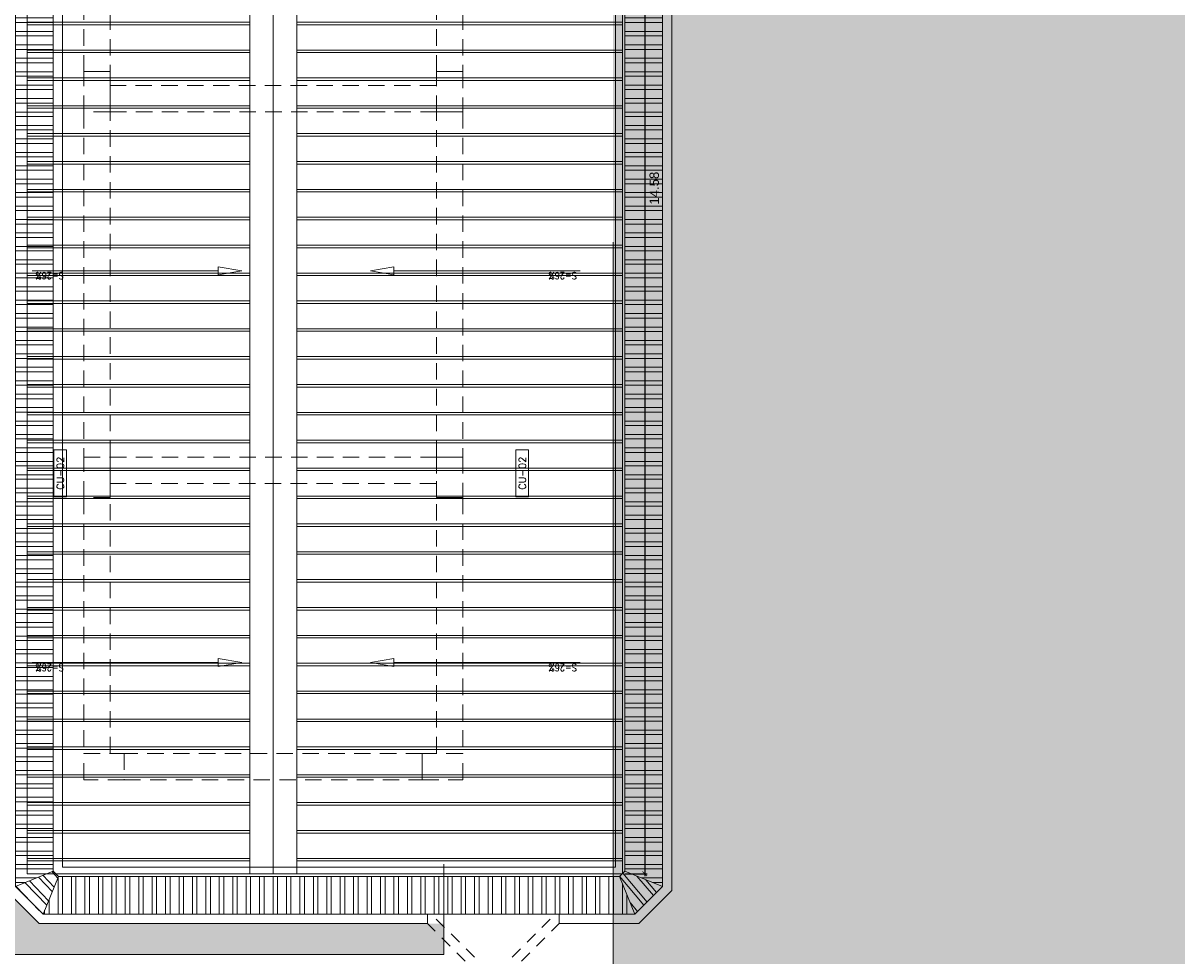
# Model space of a CAD drawing. Header units: millimetres. Extents: x -1567 to 968, y -503 to 481.
# Tile 118 of 145: x -492 to -480, y -124 to -114. Entities that reach past the tile are written whole.
import ezdxf
from ezdxf import colors
from ezdxf.entities.mleader import LeaderData, LeaderLine
from ezdxf.math import Vec2, Vec3

# ---------------------------------------------------------------- set-up
doc = ezdxf.new("R2010")
doc.units = ezdxf.units.MM
for name, pattern in [('01 nivel$0$HIDDEN2', [0.1875, 0.125, -0.0625]), ('DASHED2', [0.375, 0.25, -0.125]), ('Dot & Dashed', [0.670277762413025, 0.352777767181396, -0.176388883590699, 0, -0.14111111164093])]:
    doc.linetypes.add(name, pattern=pattern)
doc.layers.get('0').update_dxf_attribs({"lineweight": 0})
for name, color, linetype, lineweight in [('.', 7, 'Continuous', 0), ('0_MUROS 1', 152, 'Continuous', 5), ('0_PROYECCIONES 1', 1, 'DASHED2', 5), ('0_TEXTOS 4', 104, 'Continuous', 9), ('CUNETAS', 5, 'Continuous', 0), ('textura', 250, 'Continuous', 0)]:
    doc.layers.add(name, color=color, linetype=linetype, lineweight=lineweight)
doc.layers.add('Hatch Jardin', color=64, linetype='Continuous', lineweight=0, true_color=0x729900)
doc.layers.add('LCOTAS', color=7, linetype='Continuous')
doc.styles.add('TEXTO PATRON', font='arial.ttf')
doc.styles.add('TIPO ROMANS', font='romans.shx')
doc.dimstyles.new('03(1-50)', dxfattribs={"dimtxt": 0.1, "dimasz": 0.05, "dimexe": 0.025, "dimexo": 0.025, "dimgap": 0.05, "dimtad": 2, "dimzin": 0, "dimdsep": 46, "dimtxsty": 'TEXTO PATRON', "dimblk": 'ARCHTICK', "dimcen": 0.05, "dimdle": 0.025, "dimazin": 0, "dimtfac": 1, "dimtofl": 0, "dimtmove": 0, "dimatfit": 3, "dimldrblk": 'ARCHTICK', "dimfxl": 1, "dimtolj": 1, "dimtzin": 0, "dimarcsym": 0})
pattern_1 = [(180, (-560.8607141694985, -281.1253638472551), (0, -0.142875), []), (180, (-560.9083391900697, -281.077738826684), (0, -0.142875), [])]

# ---------------------------------------------------------------- blocks, each defined once
blk = doc.blocks.new('DRENAJES TECHOS')
at = {"layer": '.', "lineweight": 0, "true_color": 0xc7c8ca}
h = blk.add_hatch(dxfattribs=at)
h.set_pattern_fill('ANSI32', color=9, scale=0.015, angle=135)
h.set_pattern_definition(pattern_1)
h.paths.add_polyline_path([(-563.2154974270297, -328.0377699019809), (-563.2154974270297, -342.3046355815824), (-562.8154974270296, -342.1389501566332), (-562.8154974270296, -328.0377699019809)])
h = blk.add_hatch(dxfattribs=at)
h.set_pattern_fill('ANSI32', color=9, scale=0.015, angle=135)
h.set_pattern_definition(pattern_1)
h.paths.add_polyline_path([(-556.3351397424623, -328.4377699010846), (-556.7351397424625, -328.4377699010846), (-556.7351397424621, -342.1389501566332), (-556.3351397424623, -342.3046355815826)])
h = blk.add_hatch(dxfattribs=at)
h.set_pattern_fill('ANSI32', color=9, scale=0.015, angle=269)
h.set_pattern_definition([(314, (-560.8607141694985, -281.1253638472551), (0.1027756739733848, 0.0992493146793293), []), (314, (-560.8618896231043, -281.192705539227), (0.1027756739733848, 0.0992493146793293), [])])
h.paths.add_polyline_path([(-562.7569187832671, -342.1975288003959), (-562.8154974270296, -342.1389501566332), (-563.2154974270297, -342.3046355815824), (-562.9226042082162, -342.597528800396)])
h = blk.add_hatch(dxfattribs=at)
h.set_pattern_fill('ANSI32', color=9, scale=0.015, angle=45)
h.set_pattern_definition([(90, (-560.8607141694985, -280.8203638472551), (-0.142875, 0), []), (90, (-560.8130891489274, -280.772738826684), (-0.142875, 0), [])])
h.paths.add_polyline_path([(-562.7569187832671, -342.1975288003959), (-562.9226042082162, -342.597528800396), (-556.6280329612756, -342.597528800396), (-556.7937183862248, -342.1975288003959)])
h = blk.add_hatch(dxfattribs=at)
h.set_pattern_fill('ANSI32', color=9, scale=0.015, angle=85)
h.set_pattern_definition([(130, (-560.8607141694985, -281.1253638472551), (-0.109448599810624, -0.0918382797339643), []), (130, (-560.8548440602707, -281.058268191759), (-0.109448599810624, -0.0918382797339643), [])])
h.paths.add_polyline_path([(-556.7351397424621, -342.1389501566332), (-556.7937183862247, -342.1975288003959), (-556.6280329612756, -342.597528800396), (-556.3351397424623, -342.3046355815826)])
at = {"color": 9, "lineweight": 0, "true_color": 0xc7c8ca}
for p, q in [((-556.8351397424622, -342.0975288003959), (-556.8351397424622, -328.3377699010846)), ((-556.2351397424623, -328.3377699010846), (-556.2351397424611, -342.3460569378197)), ((-558.6601491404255, -342.0677701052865), (-558.6601491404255, -343.0275288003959)), ((-562.8154974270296, -342.1389501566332), (-562.7569187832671, -342.1975288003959)), ((-556.7937183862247, -342.1975288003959), (-556.7351397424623, -342.1389501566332)), ((-563.2154974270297, -342.3046355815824), (-562.9226042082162, -342.597528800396)), ((-556.6280329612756, -342.597528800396), (-556.3351397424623, -342.3046355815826)), ((-563.3154974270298, -342.3460569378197), (-562.9640255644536, -342.6975288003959)), ((-556.5866116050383, -342.6975288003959), (-556.2351397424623, -342.3460569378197)), ((-557.435139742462, -342.6975288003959), (-557.435139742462, -342.597528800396)), ((-556.5866116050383, -342.6975288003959), (-557.435139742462, -342.6975288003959))]:
    blk.add_line(p, q, dxfattribs=at)
at = {"color": 9, "linetype": '01 nivel$0$HIDDEN2', "lineweight": 0, "true_color": 0xc7c8ca}
for p, q in [((-558.4351397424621, -343.0975288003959), (-558.835139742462, -342.6975288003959)), ((-558.335139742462, -343.0561074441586), (-558.7937183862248, -342.597528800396)), ((-557.9351397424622, -343.0561074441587), (-557.4765610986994, -342.5975288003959)), ((-557.835139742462, -343.0975288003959), (-557.435139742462, -342.6975288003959))]:
    blk.add_line(p, q, dxfattribs=at)
at = {"color": 9, "lineweight": 0, "true_color": 0xc7c8ca}
blk.add_lwpolyline([(-563.2154974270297, -328.0377699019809), (-562.8154974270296, -328.0377699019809), (-562.8154974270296, -342.1389501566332), (-563.2154974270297, -342.3046355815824)], close=True, dxfattribs=at)
for points in [[(-556.3351397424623, -342.3046355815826), (-556.3351397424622, -328.4377699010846), (-556.7351397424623, -328.4377699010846), (-556.7351397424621, -342.1389501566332)], [(-562.8154974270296, -342.1389501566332), (-563.2154974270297, -342.3046355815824), (-562.9226042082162, -342.597528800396), (-562.7569187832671, -342.1975288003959), (-562.8154974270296, -342.1389501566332)], [(-556.7937183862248, -342.1975288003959), (-556.6280329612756, -342.597528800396), (-562.9226042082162, -342.597528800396), (-562.7569187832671, -342.1975288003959), (-556.7937183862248, -342.1975288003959)], [(-556.3351397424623, -342.3046355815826), (-556.7351397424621, -342.1389501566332), (-556.7937183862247, -342.1975288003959), (-556.6280329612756, -342.597528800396), (-556.3351397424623, -342.3046355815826)], [(-558.835139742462, -342.6975288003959), (-558.835139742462, -342.597528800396)]]:
    blk.add_lwpolyline(points, dxfattribs=at)
at = {"layer": 'CUNETAS', "color": 9, "lineweight": 0, "true_color": 0xc7c8ca}
for p, q in [((-562.8154974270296, -328.0377699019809), (-562.8154974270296, -342.1389501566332)), ((-562.7154974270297, -328.0377699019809), (-562.7154974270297, -342.0975288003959)), ((-556.7351397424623, -328.7377699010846), (-556.7351397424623, -342.1389501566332)), ((-556.3351397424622, -328.7377699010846), (-556.3351397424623, -342.3046355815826)), ((-562.7569187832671, -342.1975288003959), (-556.7937183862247, -342.1975288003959)), ((-562.7154974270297, -342.0975288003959), (-556.8351397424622, -342.0975288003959)), ((-562.9640255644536, -342.6975288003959), (-558.835139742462, -342.6975288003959)), ((-562.9226042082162, -342.597528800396), (-558.7937183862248, -342.597528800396)), ((-557.4765610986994, -342.5975288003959), (-556.6280329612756, -342.597528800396)), ((-557.435139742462, -342.6975288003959), (-556.835139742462, -342.6975288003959))]:
    blk.add_line(p, q, dxfattribs=at)
blk = doc.blocks.new('_ClosedBlank')
at = {"color": 0, "linetype": 'ByBlock', "lineweight": -2}
for p, q in [((-1, 0.1666666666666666), (0, 0)), ((-1, 0.1666666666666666), (-1, -0.1666666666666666)), ((0, 0), (-1, -0.1666666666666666))]:
    blk.add_line(p, q, dxfattribs=at)
blk = doc.blocks.new('L_ETQ_AMBIENTE')
blk.add_lwpolyline([(-0.25, 0.0899999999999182), (0.2500000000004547, 0.0899999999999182), (0.2500000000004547, -0.0450000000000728), (-0.25, -0.0450000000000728)], close=True)
blk = doc.blocks.new('_ARCHTICK')
at = {"color": 0, "linetype": 'ByBlock', "const_width": 0.15}
blk.add_lwpolyline([(-0.5, -0.5), (0.5, 0.5)], dxfattribs=at)
blk = doc.blocks.new('*D2982')
at = {"layer": 'Defpoints', "color": 0, "lineweight": 30, "transparency": 16777216}
for p in [(-485.7063006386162, -108.4334717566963), (-485.7063006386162, -123.0134705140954), (-485.4701521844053, -123.0134705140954)]:
    blk.add_point(p, dxfattribs=at)
at = {"layer": 'LCOTAS', "color": 0, "lineweight": -2, "transparency": 16777216}
for p, q in [((-485.6813006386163, -108.4334717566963), (-485.4451521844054, -108.4334717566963)), ((-485.4701521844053, -108.4084717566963), (-485.4701521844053, -123.0384705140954)), ((-485.6813006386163, -123.0134705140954), (-485.4451521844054, -123.0134705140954))]:
    blk.add_line(p, q, dxfattribs=at)
at = {"layer": 'LCOTAS', "color": 0, "lineweight": -2, "transparency": 16777216, "xscale": 0.05, "yscale": 0.05, "zscale": 0.05}
for p, rotation in [((-485.4701521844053, -108.4334717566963), 90), ((-485.4701521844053, -123.0134705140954), 270)]:
    blk.add_blockref('_ARCHTICK', p, dxfattribs=dict(at, rotation=rotation))
at = {"layer": 'LCOTAS', "color": 0, "lineweight": 30, "transparency": 16777216, "insert": (-485.3690948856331, -115.7234711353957), "char_height": 0.1, "attachment_point": 5, "rotation": 90, "style": 'TEXTO PATRON'}
blk.add_mtext('\\A1;14.58', dxfattribs=at)
blk = doc.blocks.new('TECHO DE SERVICIOS GENERALES')
at = {"layer": 'textura', "true_color": 0x909192}
h = blk.add_hatch(dxfattribs=at)
h.set_pattern_fill('JIS_LC_8A', color=252, scale=0.038, angle=405)
h.set_pattern_definition([(90, (35.69668718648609, -10.77526772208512), (-0.2964, 1e-16), []), (90, (35.72355724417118, -10.74839766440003), (-0.2964, 1e-16), [])])
h.paths.add_polyline_path([(348319.3781708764, 9281938.965114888), (348304.7981721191, 9281938.965114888), (348304.7981721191, 9281945.295114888), (348319.3781708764, 9281945.295114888)])
h.paths.add_polyline_path([(348304.7981721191, 9281942.429936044), (348304.7981721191, 9281942.679936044), (348319.3781708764, 9281942.679936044), (348319.3781708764, 9281942.429936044)], flags=17)
h.paths.add_polyline_path([(348304.7981721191, 9281942.679936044), (348304.7981721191, 9281942.929936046), (348319.3781708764, 9281942.929936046), (348319.3781708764, 9281942.679936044)], flags=17)
at = {"layer": '0_MUROS 1'}
for points in [[(348319.3781708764, 9281938.965114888), (348304.7981721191, 9281938.965114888), (348304.7981721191, 9281945.295114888), (348319.3781708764, 9281945.295114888)], [(348304.7981721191, 9281942.679936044), (348304.7981721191, 9281942.929936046), (348319.3781708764, 9281942.929936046), (348319.3781708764, 9281942.679936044)], [(348304.7981721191, 9281942.429936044), (348304.7981721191, 9281942.679936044), (348319.3781708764, 9281942.679936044), (348319.3781708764, 9281942.429936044)]]:
    blk.add_lwpolyline(points, close=True, dxfattribs=at)
at = {"layer": '0_PROYECCIONES 1', "ltscale": 0.7}
for points in [[(348305.7981708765, 9281944.695282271), (348306.0781708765, 9281944.695282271), (348306.0781708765, 9281944.265114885), (348305.7981708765, 9281944.265114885)], [(348306.0781708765, 9281944.415114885), (348308.7981708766, 9281944.415114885), (348308.7981708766, 9281944.695114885), (348306.0781708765, 9281944.695114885)], [(348308.7981708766, 9281944.695114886), (348309.2281708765, 9281944.695114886), (348309.2281708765, 9281944.415114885), (348308.7981708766, 9281944.415114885)], [(348309.2281708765, 9281944.415114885), (348312.8981708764, 9281944.415114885), (348312.8981708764, 9281944.695114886), (348309.2281708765, 9281944.695114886)], [(348312.8981708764, 9281944.695114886), (348313.3281708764, 9281944.695114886), (348313.3281708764, 9281944.415114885), (348312.8981708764, 9281944.415114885)], [(348313.3281708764, 9281944.695114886), (348318.3481708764, 9281944.695114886), (348318.3481708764, 9281944.415114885), (348313.3281708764, 9281944.415114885)], [(348308.948172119, 9281944.415114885), (348309.2281708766, 9281944.415114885), (348309.2281708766, 9281940.945114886), (348308.948172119, 9281940.945114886)], [(348313.1781696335, 9281944.415114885), (348312.898170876, 9281944.415114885), (348312.898170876, 9281940.945114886), (348313.1781696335, 9281940.945114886)], [(348306.0781708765, 9281944.265114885), (348305.7981708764, 9281944.265114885), (348305.7981708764, 9281941.095114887), (348306.0781708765, 9281941.095114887)], [(348305.7982848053, 9281940.665114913), (348306.0781708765, 9281940.665114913), (348306.0781708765, 9281941.095114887), (348305.7982848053, 9281941.095114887)], [(348306.0781708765, 9281940.945114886), (348308.7981708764, 9281940.945114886), (348308.7981708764, 9281940.665114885), (348306.0781708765, 9281940.665114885)], [(348308.7981708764, 9281940.945114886), (348309.2281708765, 9281940.945114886), (348309.2281708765, 9281940.665114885), (348308.7981708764, 9281940.665114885)], [(348309.2281708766, 9281940.945114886), (348312.8981708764, 9281940.945114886), (348312.8981708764, 9281940.665114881), (348309.2281708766, 9281940.665114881)], [(348312.8981708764, 9281940.945114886), (348313.3281708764, 9281940.945114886), (348313.3281708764, 9281940.665114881), (348312.8981708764, 9281940.665114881)], [(348313.3281708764, 9281940.945114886), (348318.3481708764, 9281940.945114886), (348318.3481708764, 9281940.664757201), (348313.3281708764, 9281940.664757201)]]:
    blk.add_lwpolyline(points, close=True, dxfattribs=at)
at = {"layer": '0_TEXTOS 4', "xscale": -1}
for p in [(348309.0565294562, 9281944.923909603), (348309.0565294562, 9281940.010744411)]:
    blk.add_blockref('L_ETQ_AMBIENTE', p, dxfattribs=at)
at = {"layer": '0_TEXTOS 4', "char_height": 0.075, "width": 0.5000000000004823, "attachment_point": 2, "style": 'TIPO ROMANS'}
for insert in [(348309.0565294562, 9281944.982344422), (348309.0565294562, 9281940.069179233)]:
    blk.add_mtext('\\pxqc;CU-02', dxfattribs=dict(at, insert=insert))
at = {"layer": '0_TEXTOS 4', "linetype": 'Dot & Dashed', "ltscale": 0.5}
ml = blk.add_multileader_mtext('Standard', dxfattribs=at)
ml.set_content('{\\W0.85;S=26% }', color=256, style='TIPO ROMANS')
ml.set_leader_properties()
ml.set_arrow_properties(name='CLOSEDBLANK')
ml.build(insert=Vec2(0, 0))
ml.multileader.update_dxf_attribs({"text_left_attachment_type": 6, "text_right_attachment_type": 6, "dogleg_length": 0.1, "arrow_head_size": 0.25})
ctx = ml.context
ctx.base_point, ctx.char_height, ctx.arrow_head_size, ctx.landing_gap_size, ctx.plane_origin, ctx.plane_x_axis, ctx.plane_y_axis = Vec3(348307.0434334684, 9281944.867275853), 0.075, 0.25, 0.025, Vec3(348309.3514418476, 9281946.21481146), Vec3(-1e-16, 1), Vec3(-1, -1e-16)
ctx.left_attachment, ctx.right_attachment, ctx.text_align_type = 6, 6, 2
notes = []
notes.append((ctx, [(1, (1, 1, 0), (348307.0434334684, 9281944.767275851), (-1e-16, 1), 0.1, [(0, [(348307.0434334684, 9281943.014011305)], 0, [])])]))
ctx.mtext.insert, ctx.mtext.text_direction, ctx.mtext.rotation, ctx.mtext.width, ctx.mtext.defined_height, ctx.mtext.alignment, ctx.mtext.line_spacing_style, ctx.mtext.flow_direction = Vec3(348306.9534334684, 9281945.207990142), Vec3(-1e-16, 1), 1.570796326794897, 1.144309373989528, 0.2852445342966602, 3, 2, 5
ml = blk.add_multileader_mtext('Standard', dxfattribs=at)
ml.set_content('{\\W0.85;S=26% }', color=256, style='TIPO ROMANS')
ml.set_leader_properties()
ml.set_arrow_properties(name='CLOSEDBLANK')
ml.build(insert=Vec2(0, 0))
ml.multileader.update_dxf_attribs({"text_left_attachment_type": 6, "text_right_attachment_type": 6, "dogleg_length": 0.1, "arrow_head_size": 0.25})
ctx = ml.context
ctx.base_point, ctx.char_height, ctx.arrow_head_size, ctx.landing_gap_size, ctx.plane_origin, ctx.plane_x_axis, ctx.plane_y_axis = Vec3(348311.208799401, 9281944.867275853), 0.075, 0.25, 0.025, Vec3(348313.5168077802, 9281946.21481146), Vec3(-1e-16, 1), Vec3(-1, -1e-16)
ctx.left_attachment, ctx.right_attachment, ctx.text_align_type = 6, 6, 2
notes.append((ctx, [(1, (1, 1, 0), (348311.208799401, 9281944.767275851), (-1e-16, 1), 0.1, [(0, [(348311.208799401, 9281943.014011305)], 0, [])])]))
ctx.mtext.insert, ctx.mtext.text_direction, ctx.mtext.rotation, ctx.mtext.width, ctx.mtext.defined_height, ctx.mtext.alignment, ctx.mtext.line_spacing_style, ctx.mtext.flow_direction = Vec3(348311.118799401, 9281945.207990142), Vec3(-1e-16, 1), 1.570796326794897, 1.144309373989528, 0.2852445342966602, 3, 2, 5
ml = blk.add_multileader_mtext('Standard', dxfattribs=at)
ml.set_content('{\\W0.85;S=26% }', color=256, style='TIPO ROMANS')
ml.set_leader_properties()
ml.set_arrow_properties(name='CLOSEDBLANK')
ml.build(insert=Vec2(0, 0))
ml.multileader.update_dxf_attribs({"text_left_attachment_type": 6, "text_right_attachment_type": 6, "dogleg_length": 0.1, "arrow_head_size": 0.25})
ctx = ml.context
ctx.base_point, ctx.char_height, ctx.arrow_head_size, ctx.landing_gap_size, ctx.plane_origin, ctx.plane_x_axis, ctx.plane_y_axis = Vec3(348307.0434334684, 9281939.42688195), 0.075, 0.25, 0.025, Vec3(348309.3514418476, 9281938.445060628), Vec3(1e-16, 1), Vec3(-1, 1e-16)
ctx.left_attachment, ctx.right_attachment = 6, 6
notes.append((ctx, [(1, (1, 1, 0), (348307.0434334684, 9281939.892596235), (-1e-16, -1), 0.1, [(0, [(348307.0434334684, 9281941.645860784)], 0, [])])]))
ctx.mtext.insert, ctx.mtext.text_direction, ctx.mtext.rotation, ctx.mtext.width, ctx.mtext.defined_height, ctx.mtext.line_spacing_style, ctx.mtext.flow_direction = Vec3(348306.9534334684, 9281939.45188195), Vec3(1e-16, 1), 1.570796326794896, 1.144309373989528, 0.2852445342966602, 2, 5
ml = blk.add_multileader_mtext('Standard', dxfattribs=at)
ml.set_content('{\\W0.85;S=26% }', color=256, style='TIPO ROMANS')
ml.set_leader_properties()
ml.set_arrow_properties(name='CLOSEDBLANK')
ml.build(insert=Vec2(0, 0))
ml.multileader.update_dxf_attribs({"text_left_attachment_type": 6, "text_right_attachment_type": 6, "dogleg_length": 0.1, "arrow_head_size": 0.25})
ctx = ml.context
ctx.base_point, ctx.char_height, ctx.arrow_head_size, ctx.landing_gap_size, ctx.plane_origin, ctx.plane_x_axis, ctx.plane_y_axis = Vec3(348311.208799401, 9281939.42688195), 0.075, 0.25, 0.025, Vec3(348313.5168077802, 9281938.445060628), Vec3(1e-16, 1), Vec3(-1, 1e-16)
ctx.left_attachment, ctx.right_attachment = 6, 6
notes.append((ctx, [(1, (1, 1, 0), (348311.208799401, 9281939.892596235), (-1e-16, -1), 0.1, [(0, [(348311.208799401, 9281941.645860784)], 0, [])])]))
ctx.mtext.insert, ctx.mtext.text_direction, ctx.mtext.rotation, ctx.mtext.width, ctx.mtext.defined_height, ctx.mtext.line_spacing_style, ctx.mtext.flow_direction = Vec3(348311.118799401, 9281939.45188195), Vec3(1e-16, 1), 1.570796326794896, 1.144309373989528, 0.2852445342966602, 2, 5
for ctx, leaders in notes:
    for number, flags, end, landing, length, lines in leaders:
        leader = LeaderData()
        leader.index, (leader.has_last_leader_line, leader.has_dogleg_vector, leader.attachment_direction) = number, flags
        leader.last_leader_point, leader.dogleg_vector, leader.dogleg_length = Vec3(end), Vec3(landing), length
        for number, points, colour, breaks in lines:
            line = LeaderLine()
            line.index, line.vertices, line.color, line.breaks = number, Vec3.list(points), colors.encode_raw_color(colour), breaks
            leader.lines.append(line)
        ctx.leaders.append(leader)

msp = doc.modelspace()

# ---------------------------------------------------------------- hatches: boundary and pattern name
at = {"layer": '.', "true_color": 0x636466, "transparency": 33554559}
h = msp.add_hatch(dxfattribs=at)
h.set_pattern_fill('AR-SAND', color=251, scale=0.0087, angle=-90.00000000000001)
h.set_pattern_definition([(307.5, (-347735.5681414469, -9281814.340327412), (0.4257895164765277, 0.0139202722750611), [0, -0.3358895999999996, 0, -0.3756659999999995, 0, -0.3590924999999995]), (277.5, (-347735.5681414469, -9281814.340327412), (0.6236378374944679, -0.3910852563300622), [0, -0.1812035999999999, 0, -0.3027425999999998, 0, -0.1160144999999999]), (237.5, (-347735.5681414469, -9281814.06852201), (0.0012503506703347, -0.6881633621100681), [0, -0.1104899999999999, 0, -0.3977639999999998, 0, -0.5193029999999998]), (227.5, (-347735.5681414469, -9281814.06852201), (0.193948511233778, -0.6642941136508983), [0, -0.0552449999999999, 0, -0.2607563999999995, 0, -0.2983229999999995])])
edge = h.paths.add_edge_path()
edge.add_line((-476.8973786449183, -122.2910662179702), (-479.0334991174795, -122.2910666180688))
edge.add_line((-479.0334991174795, -122.2910666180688), (-479.399522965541, -121.9250427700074))
edge.add_line((-479.399522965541, -121.9250427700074), (-479.3995956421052, -109.443373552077))
edge.add_line((-479.3995956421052, -109.443373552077), (-479.3996095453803, -109.4433751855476))
edge.add_line((-479.3996095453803, -109.4433751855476), (-479.3996308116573, -96.37145581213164))
edge.add_line((-479.3996308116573, -96.37145581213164), (-484.6608162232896, -96.37145581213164))
edge.add_line((-484.6608162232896, -96.37145581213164), (-485.0122880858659, -96.01998394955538))
edge.add_line((-485.0122880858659, -96.01998394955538), (-485.0122880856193, -84.7860658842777))
edge.add_line((-485.0122880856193, -84.7860658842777), (-485.0122880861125, -55.2910529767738))
edge.add_line((-485.0122880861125, -55.2910529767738), (-477.6986459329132, -55.29106244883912))
edge.add_line((-477.6986459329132, -55.29106244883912), (-477.6986459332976, -47.39669108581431))
edge.add_line((-477.6986459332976, -47.39669108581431), (-489.831846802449, -47.39669108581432))
edge.add_line((-489.831846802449, -47.39669108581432), (-489.8318891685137, -95.61606425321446))
edge.add_line((-489.8318891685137, -95.61606425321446), (-493.8339757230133, -95.6160642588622))
edge.add_line((-493.8339757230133, -95.6160642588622), (-493.8339757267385, -100.0660642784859))
edge.add_line((-493.8339757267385, -100.0660642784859), (-498.033960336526, -100.0660643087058))
edge.add_line((-498.033960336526, -100.0660643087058), (-498.033960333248, -105.4356513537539))
edge.add_line((-498.033960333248, -105.4356513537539), (-488.3063078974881, -105.4356513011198))
edge.add_arc((-488.3063078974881, -107.9356468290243), 2.499995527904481, 0.03456154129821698, 90, ccw=False)
edge.add_line((-485.8063128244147, -107.9341388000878), (-485.8063171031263, -122.8732217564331))
edge.add_line((-485.8063171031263, -122.8732217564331), (-485.8063221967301, -124.6749303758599))
edge.add_arc((-486.8053598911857, -124.6741916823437), 0.9990379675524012, 269.9461821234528, 359.9576352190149, ccw=False)
edge.add_line((-486.8062982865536, -125.673229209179), (-494.5477022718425, -125.6734598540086))
edge.add_line((-494.5477022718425, -125.6734598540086), (-494.5477022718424, -137.6734598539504))
edge.add_line((-494.5477022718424, -137.6734598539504), (-486.8062982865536, -137.6734598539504))
edge.add_arc((-486.8057714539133, -138.6729351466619), 0.9994754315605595, -0.03008570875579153, 90.0302011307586, ccw=False)
edge.add_line((-485.8062961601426, -138.6734599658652), (-485.8062938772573, -141.1510410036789))
edge.add_line((-485.8062938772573, -141.1510410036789), (-479.1462766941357, -141.1510410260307))
edge.add_line((-479.1462766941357, -141.1510410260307), (-479.113617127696, -136.4680936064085))
edge.add_arc((-478.1162829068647, -136.5410624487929), 0.9999999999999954, 90, 175.8154742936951, ccw=False)
edge.add_line((-478.1162829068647, -135.5410624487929), (-476.8975814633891, -135.5410628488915))
edge.add_line((-476.8975814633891, -135.5410628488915), (-476.8973786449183, -122.2910662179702))
at = {"layer": 'Hatch Jardin', "lineweight": 0, "true_color": 0x136734, "transparency": 33554597}
h = msp.add_hatch(dxfattribs=at)
h.set_pattern_fill('AR-SAND', color=116, scale=0.0056, angle=304.2117042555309, style=0)
h.set_pattern_definition([(341.7117042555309, (-6.043867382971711, -168.1999999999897), (0.2216097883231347, 0.161507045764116), [0, -0.2162047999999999, 0, -0.2418079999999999, 0, -0.2311399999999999]), (311.7117042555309, (-6.043867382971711, -168.1999999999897), (0.4734997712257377, 0.0175258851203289), [0, -0.1166368, 0, -0.1948688, 0, -0.074676]), (271.7117042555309, (-6.142236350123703, -168.0553180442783), (0.2497184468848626, -0.3658566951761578), [0, -0.07112, 0, -0.2560319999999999, 0, -0.3342639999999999]), (261.7117042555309, (-6.142236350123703, -168.0553180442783), (0.3436531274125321, -0.2834117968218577), [0, -0.03556, 0, -0.1678432, 0, -0.192024])])
edge = h.paths.add_edge_path()
edge.add_line((-485.9062888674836, -141.1510408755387), (-498.0339848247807, -141.1510414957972))
edge.add_line((-498.0339848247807, -141.1510414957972), (-498.0339469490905, -137.6734602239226))
edge.add_line((-498.0339469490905, -137.6734602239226), (-498.0339609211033, -105.5356513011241))
edge.add_line((-498.0339609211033, -105.5356513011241), (-488.3063078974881, -105.5356513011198))
edge.add_arc((-488.3065721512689, -107.9362850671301), 2.400633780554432, -1.0119973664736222, 89.99369307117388, ccw=False)
edge.add_line((-485.9063128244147, -107.9786845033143), (-485.9063128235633, -108.4478311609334))
edge.add_line((-485.9063128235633, -108.4478311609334), (-492.2616530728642, -108.419112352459))
edge.add_line((-492.2616530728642, -108.419112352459), (-492.2616583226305, -123.1917573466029))
edge.add_line((-492.2616583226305, -123.1917573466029), (-491.9101864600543, -123.543229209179))
edge.add_line((-491.9101864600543, -123.543229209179), (-487.6063100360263, -123.543229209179))
edge.add_line((-487.6063100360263, -123.543229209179), (-487.6063100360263, -122.8749301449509))
edge.add_line((-487.6063100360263, -122.8749301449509), (-487.6063100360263, -123.873229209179))
edge.add_line((-487.6063100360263, -123.873229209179), (-496.3477022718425, -123.873229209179))
edge.add_line((-496.3477022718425, -123.873229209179), (-496.3477022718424, -137.7734598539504))
edge.add_line((-496.3477022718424, -137.7734598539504), (-486.8062982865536, -137.7734598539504))
edge.add_arc((-486.8057714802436, -138.6729351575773), 0.8994754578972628, 0.03380600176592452, 90.03355709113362, ccw=False)
edge.add_line((-485.9062961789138, -138.6724044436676), (-485.9062888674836, -141.1510408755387))

# ---------------------------------------------------------------- linework, layer by layer
at = {"color": 252, "true_color": 0x939598}
for p, q in [((-485.8062938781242, -116.2961446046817), (-485.8063221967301, -124.6749303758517)), ((-487.6063100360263, -122.9134705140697), (-487.6063100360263, -123.873229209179)), ((-487.6063100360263, -123.873229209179), (-496.3477022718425, -123.873229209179))]:
    msp.add_line(p, q, dxfattribs=at)

# ---------------------------------------------------------------- block references
at = {"lineweight": 0}
msp.add_blockref('DRENAJES TECHOS', (71.05383910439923, 219.1542995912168), dxfattribs=at)
at = {"color": 7, "lineweight": 0, "rotation": 90}
msp.add_blockref('TECHO DE SERVICIOS GENERALES', (9281453.25881425, -348427.8116426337), dxfattribs=at)

# ---------------------------------------------------------------- dimensions: what is measured, and where the dimension line sits
at = {"layer": 'LCOTAS', "color": 5, "lineweight": 30}
dim = msp.add_linear_dim(base=(-485.4701521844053, -123.0134705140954), p1=(-485.7063006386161, -108.4334717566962), p2=(-485.7063006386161, -123.0134705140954), angle=90, dimstyle='03(1-50)', override={"dimzin": 1}, dxfattribs=at)
dim.commit()
dim.dimension.update_dxf_attribs({"geometry": '*D2982', "text_midpoint": (-485.3690948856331, -115.7234711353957)})

doc.saveas('drawing.dxf')
